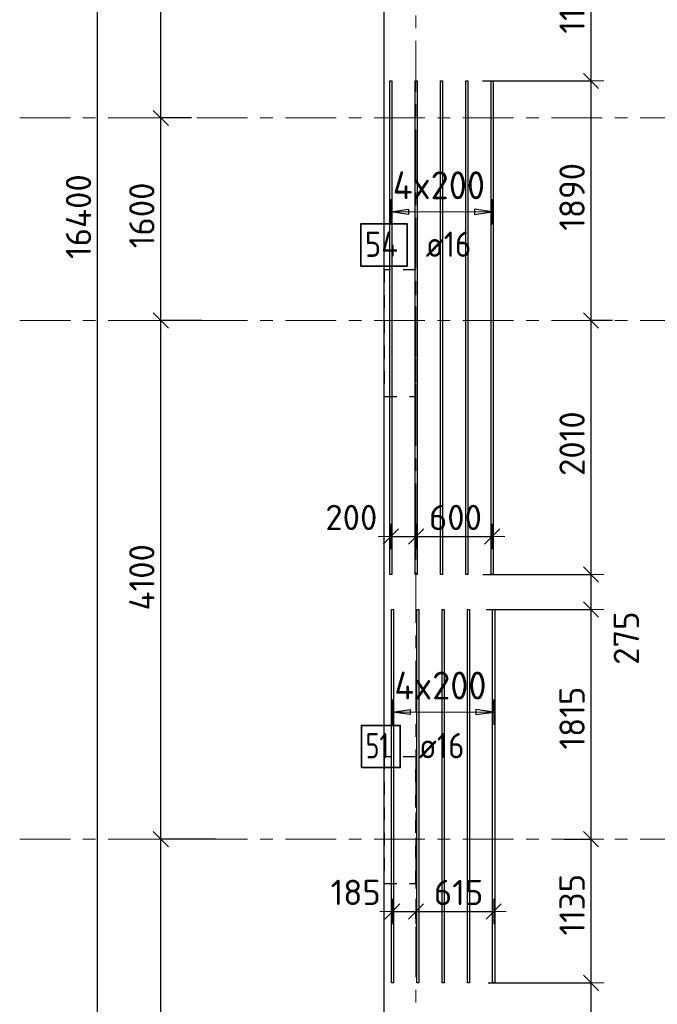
# Model space of a CAD drawing. Header units: metres. Extents: x -38 to 107, y -15 to 21.
# Tile 4 of 133: x -2.63 to 2.41, y 2 to 9.78. Entities that reach past the tile are written whole.
import ezdxf

# ---------------------------------------------------------------- set-up
doc = ezdxf.new("R2010")
doc.units = ezdxf.units.M
doc.header["$PDMODE"] = 65
for name, pattern in [('______11', [0.5, 0.4, -0.05, 0, -0.05]), ('______2', [0.0405, 0.03, -0.0105]), ('______5', [1.1, 0.8, -0.1, 0.1, -0.1])]:
    doc.linetypes.add(name, pattern=pattern)
for name, color, linetype, lineweight in [('XR$2$Осевая линия (1)', 7, '______5', 13), ('XR$2$Размерная линия (1)', 7, 'Continuous', 13), ('XR$4$Перекрытие (1)', 7, 'Continuous', 35), ('XR$4$Размерная линия (1)', 7, 'Continuous', 13)]:
    doc.layers.add(name, color=color, linetype=linetype, lineweight=lineweight)
doc.layers.add('XR$4$Арм.стержн.Доп. Арм верхн.зоны Х', color=7, linetype='Continuous', lineweight=35, true_color=0x8c8cff)
doc.layers.add('XR$6$Стена_ бетон несущ.', color=7, linetype='Continuous', lineweight=70, true_color=0xb4b496)
doc.styles.add('ISOCPEUR', font='txt')
doc.dimstyles.new('DIMSTYLE_2', dxfattribs={"dimtxt": 0.2, "dimasz": 0.2, "dimexe": 0, "dimexo": 0, "dimgap": 0.1, "dimtad": 2, "dimdec": 0, "dimlfac": 1000, "dimrnd": 5, "dimzin": 12, "dimdsep": 46, "dimtxsty": 'ISOCPEUR', "dimblk1": 'ALL_ML_STRICH', "dimblk2": 'ALL_ML_STRICH', "dimsah": 1, "dimcen": 0, "dimclrd": 7, "dimclre": 256, "dimclrt": 7, "dimadec": 0, "dimazin": 0, "dimtfac": 1, "dimtdec": 0, "dimtix": 1, "dimtmove": 2, "dimatfit": 3, "dimfxl": 0, "dimtzin": 0, "dimlwd": 0, "dimlwe": -3, "dimarcsym": 0})
doc.dimstyles.new('DIMSTYLE_3', dxfattribs={"dimtxt": 0.2, "dimasz": 0.2, "dimexe": 0, "dimexo": 0, "dimgap": 0.1, "dimtad": 2, "dimdec": 0, "dimlfac": 1000, "dimrnd": 5, "dimzin": 12, "dimdsep": 46, "dimtxsty": 'ISOCPEUR', "dimblk1": 'ALL_ML_STRICH', "dimblk2": 'ALL_ML_STRICH', "dimsah": 1, "dimcen": 0, "dimclrd": 7, "dimclre": 256, "dimclrt": 7, "dimadec": 0, "dimazin": 0, "dimtfac": 1, "dimtdec": 0, "dimtix": 1, "dimtmove": 2, "dimatfit": 3, "dimfxl": 0, "dimtzin": 0, "dimlwd": 0, "dimlwe": -3, "dimarcsym": 0})
doc.dimstyles.new('DIMSTYLE_33', dxfattribs={"dimtxt": 0.2, "dimasz": 0.2, "dimexe": 0, "dimexo": 0, "dimgap": 0.1, "dimtad": 2, "dimdec": 0, "dimlfac": 1000, "dimrnd": 5, "dimzin": 12, "dimdsep": 46, "dimtxsty": 'ISOCPEUR', "dimblk1": 'ALL_ML_STRICH', "dimblk2": 'ALL_ML_STRICH', "dimsah": 1, "dimcen": 0, "dimclrd": 7, "dimclre": 256, "dimclrt": 7, "dimadec": 0, "dimazin": 0, "dimtfac": 1, "dimtdec": 0, "dimtix": 1, "dimtmove": 2, "dimatfit": 3, "dimfxl": 0, "dimtvp": 1.2, "dimtzin": 0, "dimlwd": 0, "dimlwe": -3, "dimarcsym": 0})
doc.dimstyles.new('DIMSTYLE_34', dxfattribs={"dimtxt": 0.2, "dimasz": 0.2, "dimexe": 0, "dimexo": 0, "dimgap": 0.1, "dimtad": 0, "dimdec": 0, "dimlfac": 1000, "dimrnd": 5, "dimzin": 12, "dimdsep": 46, "dimtxsty": 'ISOCPEUR', "dimblk1": 'ALL_ML_STRICH', "dimblk2": 'ALL_ML_STRICH', "dimsah": 1, "dimcen": 0, "dimclrd": 7, "dimclre": 256, "dimclrt": 7, "dimadec": 0, "dimazin": 0, "dimtfac": 1, "dimtdec": 0, "dimtix": 1, "dimtmove": 2, "dimatfit": 3, "dimfxl": 0, "dimtvp": 1.2, "dimtzin": 0, "dimlwd": 0, "dimlwe": -3, "dimarcsym": 0})

# ---------------------------------------------------------------- blocks, each defined once
blk = doc.blocks.new('ALL_ML_STRICH')
at = {"color": 0, "linetype": 'ByBlock', "lineweight": -2}
for p, q in [((0, -0.5), (0, 0.5)), ((-1, 0), (0.5, 0)), ((-0.3, -0.3), (0.3, 0.3))]:
    blk.add_line(p, q, dxfattribs=at)
blk = doc.blocks.new('*D5')
at = {"layer": 'DEFPOINTS', "color": 7, "linetype": 'Continuous', "lineweight": 13, "transparency": 33554687}
for p in [(-1.6986, 16.4), (-2.2938, 0), (-2.0153, 0)]:
    blk.add_point(p, dxfattribs=at)
at = {"layer": 'XR$2$Размерная линия (1)', "color": 9, "linetype": 'Continuous', "lineweight": -2, "true_color": 0xc7c7c7, "transparency": 33554687}
for p, q in [((-1.7186, 16.4), (-2.0153, 16.4)), ((-2.2738, 0), (-2.0153, 0))]:
    blk.add_line(p, q, dxfattribs=at)
at = {"layer": 'XR$2$Размерная линия (1)', "color": 7, "linetype": 'Continuous', "lineweight": -2, "transparency": 33554687}
blk.add_line((-2.0153, 0), (-2.0153, 16.4), dxfattribs=at)
at = {"layer": 'XR$2$Размерная линия (1)', "color": 7, "linetype": 'Continuous', "lineweight": 13, "transparency": 33554687, "xscale": 0.2, "yscale": 0.2, "zscale": 0.2}
for p, rotation in [((-2.0153, 16.4), 90), ((-2.0153, 0), 270)]:
    blk.add_blockref('ALL_ML_STRICH', p, dxfattribs=dict(at, rotation=rotation))
at = {"layer": 'XR$2$Размерная линия (1)', "color": 7, "linetype": 'Continuous', "lineweight": 13, "transparency": 33554687, "insert": (-2.1653, 8.22), "char_height": 0.2, "width": 1, "attachment_point": 5, "rotation": 90, "style": 'ISOCPEUR'}
blk.add_mtext('\\A1;{16400}', dxfattribs=at)
blk = doc.blocks.new('*D6')
at = {"layer": 'DEFPOINTS', "color": 7, "linetype": 'Continuous', "lineweight": 13, "transparency": 33554687}
for p in [(-1.0635, 3.3), (-1.5153, 0), (-1.2803, 0)]:
    blk.add_point(p, dxfattribs=at)
at = {"layer": 'XR$2$Размерная линия (1)', "color": 9, "linetype": 'Continuous', "lineweight": -2, "true_color": 0xc7c7c7, "transparency": 33554687}
for p, q in [((-1.0835, 3.3), (-1.5153, 3.3)), ((-1.3003, 0), (-1.5153, 0))]:
    blk.add_line(p, q, dxfattribs=at)
at = {"layer": 'XR$2$Размерная линия (1)', "color": 7, "linetype": 'Continuous', "lineweight": -2, "transparency": 33554687}
blk.add_line((-1.5153, 0), (-1.5153, 3.3), dxfattribs=at)
at = {"layer": 'XR$2$Размерная линия (1)', "color": 7, "linetype": 'Continuous', "lineweight": 13, "transparency": 33554687, "xscale": 0.2, "yscale": 0.2, "zscale": 0.2}
for p, rotation in [((-1.5153, 3.3), 90), ((-1.5153, 0), 270)]:
    blk.add_blockref('ALL_ML_STRICH', p, dxfattribs=dict(at, rotation=rotation))
at = {"layer": 'XR$2$Размерная линия (1)', "color": 7, "linetype": 'Continuous', "lineweight": 13, "transparency": 33554687, "insert": (-1.6653, 1.66), "char_height": 0.2, "width": 0.8, "attachment_point": 5, "rotation": 90, "style": 'ISOCPEUR'}
blk.add_mtext('\\A1;{3300}', dxfattribs=at)
blk = doc.blocks.new('*D7')
at = {"layer": 'DEFPOINTS', "color": 7, "linetype": 'Continuous', "lineweight": 13, "transparency": 33554687}
for p in [(-1.1719, 7.4), (-1.5153, 3.3), (-1.0635, 3.3)]:
    blk.add_point(p, dxfattribs=at)
at = {"layer": 'XR$2$Размерная линия (1)', "color": 9, "linetype": 'Continuous', "lineweight": -2, "true_color": 0xc7c7c7, "transparency": 33554687}
for p, q in [((-1.1919, 7.4), (-1.5153, 7.4)), ((-1.0835, 3.3), (-1.5153, 3.3))]:
    blk.add_line(p, q, dxfattribs=at)
at = {"layer": 'XR$2$Размерная линия (1)', "color": 7, "linetype": 'Continuous', "lineweight": -2, "transparency": 33554687}
blk.add_line((-1.5153, 3.3), (-1.5153, 7.4), dxfattribs=at)
at = {"layer": 'XR$2$Размерная линия (1)', "color": 7, "linetype": 'Continuous', "lineweight": 13, "transparency": 33554687, "xscale": 0.2, "yscale": 0.2, "zscale": 0.2}
for p, rotation in [((-1.5153, 7.4), 90), ((-1.5153, 3.3), 270)]:
    blk.add_blockref('ALL_ML_STRICH', p, dxfattribs=dict(at, rotation=rotation))
at = {"layer": 'XR$2$Размерная линия (1)', "color": 7, "linetype": 'Continuous', "lineweight": 13, "transparency": 33554687, "insert": (-1.6653, 5.37), "char_height": 0.2, "width": 0.8, "attachment_point": 5, "rotation": 90, "style": 'ISOCPEUR'}
blk.add_mtext('\\A1;{4100}', dxfattribs=at)
blk = doc.blocks.new('*D8')
at = {"layer": 'DEFPOINTS', "color": 7, "linetype": 'Continuous', "lineweight": 13, "transparency": 33554687}
for p in [(-1.2532, 9), (-1.5153, 7.4), (-1.1719, 7.4)]:
    blk.add_point(p, dxfattribs=at)
at = {"layer": 'XR$2$Размерная линия (1)', "color": 9, "linetype": 'Continuous', "lineweight": -2, "true_color": 0xc7c7c7, "transparency": 33554687}
for p, q in [((-1.2732, 9), (-1.5153, 9)), ((-1.1919, 7.4), (-1.5153, 7.4))]:
    blk.add_line(p, q, dxfattribs=at)
at = {"layer": 'XR$2$Размерная линия (1)', "color": 7, "linetype": 'Continuous', "lineweight": -2, "transparency": 33554687}
blk.add_line((-1.5153, 7.4), (-1.5153, 9), dxfattribs=at)
at = {"layer": 'XR$2$Размерная линия (1)', "color": 7, "linetype": 'Continuous', "lineweight": 13, "transparency": 33554687, "xscale": 0.2, "yscale": 0.2, "zscale": 0.2}
for p, rotation in [((-1.5153, 9), 90), ((-1.5153, 7.4), 270)]:
    blk.add_blockref('ALL_ML_STRICH', p, dxfattribs=dict(at, rotation=rotation))
at = {"layer": 'XR$2$Размерная линия (1)', "color": 7, "linetype": 'Continuous', "lineweight": 13, "transparency": 33554687, "insert": (-1.6653, 8.23), "char_height": 0.2, "width": 0.8, "attachment_point": 5, "rotation": 90, "style": 'ISOCPEUR'}
blk.add_mtext('\\A1;{1600}', dxfattribs=at)
blk = doc.blocks.new('*D9')
at = {"layer": 'DEFPOINTS', "color": 7, "linetype": 'Continuous', "lineweight": 13, "transparency": 33554687}
for p in [(-1.3472, 12.8), (-1.5153, 9), (-1.2532, 9)]:
    blk.add_point(p, dxfattribs=at)
at = {"layer": 'XR$2$Размерная линия (1)', "color": 9, "linetype": 'Continuous', "lineweight": -2, "true_color": 0xc7c7c7, "transparency": 33554687}
for p, q in [((-1.3672, 12.8), (-1.5153, 12.8)), ((-1.2732, 9), (-1.5153, 9))]:
    blk.add_line(p, q, dxfattribs=at)
at = {"layer": 'XR$2$Размерная линия (1)', "color": 7, "linetype": 'Continuous', "lineweight": -2, "transparency": 33554687}
blk.add_line((-1.5153, 9), (-1.5153, 12.8), dxfattribs=at)
at = {"layer": 'XR$2$Размерная линия (1)', "color": 7, "linetype": 'Continuous', "lineweight": 13, "transparency": 33554687, "xscale": 0.2, "yscale": 0.2, "zscale": 0.2}
for p, rotation in [((-1.5153, 12.8), 90), ((-1.5153, 9), 270)]:
    blk.add_blockref('ALL_ML_STRICH', p, dxfattribs=dict(at, rotation=rotation))
at = {"layer": 'XR$2$Размерная линия (1)', "color": 7, "linetype": 'Continuous', "lineweight": 13, "transparency": 33554687, "insert": (-1.6653, 10.91), "char_height": 0.2, "width": 0.8, "attachment_point": 5, "rotation": 90, "style": 'ISOCPEUR'}
blk.add_mtext('\\A1;{3800}', dxfattribs=at)
blk = doc.blocks.new('*D255')
at = {"layer": 'DEFPOINTS', "color": 7, "linetype": 'Continuous', "lineweight": 13, "transparency": 33554687}
for p in [(1.0497, 2.1649), (0.7962, 1.8261), (1.8833, 1.8261)]:
    blk.add_point(p, dxfattribs=at)
at = {"layer": 'XR$4$Размерная линия (1)', "color": 9, "linetype": 'Continuous', "lineweight": -2, "true_color": 0xc7c7c7, "transparency": 33554687}
for p, q in [((1.0697, 2.1649), (1.8833, 2.1649)), ((0.8162, 1.8261), (1.8833, 1.8261))]:
    blk.add_line(p, q, dxfattribs=at)
at = {"layer": 'XR$4$Размерная линия (1)', "color": 7, "linetype": 'Continuous', "lineweight": -2, "transparency": 33554687}
blk.add_line((1.8833, 1.8261), (1.8833, 2.1649), dxfattribs=at)
at = {"layer": 'XR$4$Размерная линия (1)', "color": 7, "linetype": 'Continuous', "lineweight": 13, "transparency": 33554687, "xscale": 0.2, "yscale": 0.2, "zscale": 0.2}
for p, rotation in [((1.8833, 2.1649), 90), ((1.8833, 1.8261), 270)]:
    blk.add_blockref('ALL_ML_STRICH', p, dxfattribs=dict(at, rotation=rotation))
at = {"layer": 'XR$4$Размерная линия (1)', "color": 7, "linetype": 'Continuous', "lineweight": 13, "transparency": 33554687, "insert": (2.1693, 1.603), "char_height": 0.2, "width": 0.6, "attachment_point": 5, "rotation": 90, "style": 'ISOCPEUR'}
blk.add_mtext('\\A1;{340}', dxfattribs=at)
blk = doc.blocks.new('*D256')
at = {"layer": 'DEFPOINTS', "color": 7, "linetype": 'Continuous', "lineweight": 13, "transparency": 33554687}
for p in [(1.6516, 3.3), (1.0497, 2.1649), (1.8833, 2.1649)]:
    blk.add_point(p, dxfattribs=at)
at = {"layer": 'XR$4$Размерная линия (1)', "color": 9, "linetype": 'Continuous', "lineweight": -2, "true_color": 0xc7c7c7, "transparency": 33554687}
for p, q in [((1.6716, 3.3), (1.8833, 3.3)), ((1.0697, 2.1649), (1.8833, 2.1649))]:
    blk.add_line(p, q, dxfattribs=at)
at = {"layer": 'XR$4$Размерная линия (1)', "color": 7, "linetype": 'Continuous', "lineweight": -2, "transparency": 33554687}
blk.add_line((1.8833, 2.1649), (1.8833, 3.3), dxfattribs=at)
at = {"layer": 'XR$4$Размерная линия (1)', "color": 7, "linetype": 'Continuous', "lineweight": 13, "transparency": 33554687, "xscale": 0.2, "yscale": 0.2, "zscale": 0.2}
for p, rotation in [((1.8833, 3.3), 90), ((1.8833, 2.1649), 270)]:
    blk.add_blockref('ALL_ML_STRICH', p, dxfattribs=dict(at, rotation=rotation))
at = {"layer": 'XR$4$Размерная линия (1)', "color": 7, "linetype": 'Continuous', "lineweight": 13, "transparency": 33554687, "insert": (1.7333, 2.7824), "char_height": 0.2, "width": 0.8, "attachment_point": 5, "rotation": 90, "style": 'ISOCPEUR'}
blk.add_mtext('\\A1;{1135}', dxfattribs=at)
blk = doc.blocks.new('*D257')
at = {"layer": 'DEFPOINTS', "color": 7, "linetype": 'Continuous', "lineweight": 13, "transparency": 33554687}
for p in [(1.0338, 5.1149), (1.6516, 3.3), (1.8833, 3.3)]:
    blk.add_point(p, dxfattribs=at)
at = {"layer": 'XR$4$Размерная линия (1)', "color": 9, "linetype": 'Continuous', "lineweight": -2, "true_color": 0xc7c7c7, "transparency": 33554687}
for p, q in [((1.0538, 5.1149), (1.8833, 5.1149)), ((1.6716, 3.3), (1.8833, 3.3))]:
    blk.add_line(p, q, dxfattribs=at)
at = {"layer": 'XR$4$Размерная линия (1)', "color": 7, "linetype": 'Continuous', "lineweight": -2, "transparency": 33554687}
blk.add_line((1.8833, 3.3), (1.8833, 5.1149), dxfattribs=at)
at = {"layer": 'XR$4$Размерная линия (1)', "color": 7, "linetype": 'Continuous', "lineweight": 13, "transparency": 33554687, "xscale": 0.2, "yscale": 0.2, "zscale": 0.2}
for p, rotation in [((1.8833, 5.1149), 90), ((1.8833, 3.3), 270)]:
    blk.add_blockref('ALL_ML_STRICH', p, dxfattribs=dict(at, rotation=rotation))
at = {"layer": 'XR$4$Размерная линия (1)', "color": 7, "linetype": 'Continuous', "lineweight": 13, "transparency": 33554687, "insert": (1.7333, 4.2574), "char_height": 0.2, "width": 0.8, "attachment_point": 5, "rotation": 90, "style": 'ISOCPEUR'}
blk.add_mtext('\\A1;{1815}', dxfattribs=at)
blk = doc.blocks.new('*D258')
at = {"layer": 'DEFPOINTS', "color": 7, "linetype": 'Continuous', "lineweight": 13, "transparency": 33554687}
for p in [(1.0084, 5.3924), (1.0338, 5.1149), (1.8833, 5.1149)]:
    blk.add_point(p, dxfattribs=at)
at = {"layer": 'XR$4$Размерная линия (1)', "color": 9, "linetype": 'Continuous', "lineweight": -2, "true_color": 0xc7c7c7, "transparency": 33554687}
for p, q in [((1.0284, 5.3924), (1.8833, 5.3924)), ((1.0538, 5.1149), (1.8833, 5.1149))]:
    blk.add_line(p, q, dxfattribs=at)
at = {"layer": 'XR$4$Размерная линия (1)', "color": 7, "linetype": 'Continuous', "lineweight": -2, "transparency": 33554687}
blk.add_line((1.8833, 5.1149), (1.8833, 5.3924), dxfattribs=at)
at = {"layer": 'XR$4$Размерная линия (1)', "color": 7, "linetype": 'Continuous', "lineweight": 13, "transparency": 33554687, "xscale": 0.2, "yscale": 0.2, "zscale": 0.2}
for p, rotation in [((1.8833, 5.3924), 90), ((1.8833, 5.1149), 270)]:
    blk.add_blockref('ALL_ML_STRICH', p, dxfattribs=dict(at, rotation=rotation))
at = {"layer": 'XR$4$Размерная линия (1)', "color": 7, "linetype": 'Continuous', "lineweight": 13, "transparency": 33554687, "insert": (2.1617, 4.8891), "char_height": 0.2, "width": 0.6, "attachment_point": 5, "rotation": 90, "style": 'ISOCPEUR'}
blk.add_mtext('\\A1;{275}', dxfattribs=at)
blk = doc.blocks.new('*D259')
at = {"layer": 'DEFPOINTS', "color": 7, "linetype": 'Continuous', "lineweight": 13, "transparency": 33554687}
for p in [(2.0728, 7.4), (1.0084, 5.3924), (1.8833, 5.3924)]:
    blk.add_point(p, dxfattribs=at)
at = {"layer": 'XR$4$Размерная линия (1)', "color": 9, "linetype": 'Continuous', "lineweight": -2, "true_color": 0xc7c7c7, "transparency": 33554687}
for p, q in [((2.0528, 7.4), (1.8833, 7.4)), ((1.0284, 5.3924), (1.8833, 5.3924))]:
    blk.add_line(p, q, dxfattribs=at)
at = {"layer": 'XR$4$Размерная линия (1)', "color": 7, "linetype": 'Continuous', "lineweight": -2, "transparency": 33554687}
blk.add_line((1.8833, 5.3924), (1.8833, 7.4), dxfattribs=at)
at = {"layer": 'XR$4$Размерная линия (1)', "color": 7, "linetype": 'Continuous', "lineweight": 13, "transparency": 33554687, "xscale": 0.2, "yscale": 0.2, "zscale": 0.2}
for p, rotation in [((1.8833, 7.4), 90), ((1.8833, 5.3924), 270)]:
    blk.add_blockref('ALL_ML_STRICH', p, dxfattribs=dict(at, rotation=rotation))
at = {"layer": 'XR$4$Размерная линия (1)', "color": 7, "linetype": 'Continuous', "lineweight": 13, "transparency": 33554687, "insert": (1.7333, 6.4262), "char_height": 0.2, "width": 0.8, "attachment_point": 5, "rotation": 90, "style": 'ISOCPEUR'}
blk.add_mtext('\\A1;{2010}', dxfattribs=at)
blk = doc.blocks.new('*D260')
at = {"layer": 'DEFPOINTS', "color": 7, "linetype": 'Continuous', "lineweight": 13, "transparency": 33554687}
for p in [(1.0059, 9.2924), (1.8833, 7.4), (2.0728, 7.4)]:
    blk.add_point(p, dxfattribs=at)
at = {"layer": 'XR$4$Размерная линия (1)', "color": 9, "linetype": 'Continuous', "lineweight": -2, "true_color": 0xc7c7c7, "transparency": 33554687}
for p, q in [((1.0259, 9.2924), (1.8833, 9.2924)), ((2.0528, 7.4), (1.8833, 7.4))]:
    blk.add_line(p, q, dxfattribs=at)
at = {"layer": 'XR$4$Размерная линия (1)', "color": 7, "linetype": 'Continuous', "lineweight": -2, "transparency": 33554687}
blk.add_line((1.8833, 7.4), (1.8833, 9.2924), dxfattribs=at)
at = {"layer": 'XR$4$Размерная линия (1)', "color": 7, "linetype": 'Continuous', "lineweight": 13, "transparency": 33554687, "xscale": 0.2, "yscale": 0.2, "zscale": 0.2}
for p, rotation in [((1.8833, 9.2924), 90), ((1.8833, 7.4), 270)]:
    blk.add_blockref('ALL_ML_STRICH', p, dxfattribs=dict(at, rotation=rotation))
at = {"layer": 'XR$4$Размерная линия (1)', "color": 7, "linetype": 'Continuous', "lineweight": 13, "transparency": 33554687, "insert": (1.7333, 8.3762), "char_height": 0.2, "width": 0.8, "attachment_point": 5, "rotation": 90, "style": 'ISOCPEUR'}
blk.add_mtext('\\A1;{1890}', dxfattribs=at)
blk = doc.blocks.new('*D261')
at = {"layer": 'DEFPOINTS', "color": 7, "linetype": 'Continuous', "lineweight": 13, "transparency": 33554687}
for p in [(1.0282, 10.4132), (1.0059, 9.2924), (1.8833, 9.2924)]:
    blk.add_point(p, dxfattribs=at)
at = {"layer": 'XR$4$Размерная линия (1)', "color": 9, "linetype": 'Continuous', "lineweight": -2, "true_color": 0xc7c7c7, "transparency": 33554687}
for p, q in [((1.0482, 10.4132), (1.8833, 10.4132)), ((1.0259, 9.2924), (1.8833, 9.2924))]:
    blk.add_line(p, q, dxfattribs=at)
at = {"layer": 'XR$4$Размерная линия (1)', "color": 7, "linetype": 'Continuous', "lineweight": -2, "transparency": 33554687}
blk.add_line((1.8833, 9.2924), (1.8833, 10.4132), dxfattribs=at)
at = {"layer": 'XR$4$Размерная линия (1)', "color": 7, "linetype": 'Continuous', "lineweight": 13, "transparency": 33554687, "xscale": 0.2, "yscale": 0.2, "zscale": 0.2}
for p, rotation in [((1.8833, 10.4132), 90), ((1.8833, 9.2924), 270)]:
    blk.add_blockref('ALL_ML_STRICH', p, dxfattribs=dict(at, rotation=rotation))
at = {"layer": 'XR$4$Размерная линия (1)', "color": 7, "linetype": 'Continuous', "lineweight": 13, "transparency": 33554687, "insert": (1.7333, 9.9028), "char_height": 0.2, "width": 0.8, "attachment_point": 5, "rotation": 90, "style": 'ISOCPEUR'}
blk.add_mtext('\\A1;{1120}', dxfattribs=at)
blk = doc.blocks.new('*D301')
at = {"layer": 'DEFPOINTS', "color": 7, "linetype": 'Continuous', "lineweight": 13, "transparency": 33554687}
for p in [(0.314, 2.729), (0.314, 2.6792), (0.5, 2.65)]:
    blk.add_point(p, dxfattribs=at)
at = {"layer": 'XR$4$Размерная линия (1)', "color": 9, "linetype": 'Continuous', "lineweight": -2, "true_color": 0xc7c7c7, "transparency": 33554687}
for p, q in [((0.314, 2.6992), (0.314, 2.729)), ((0.5, 2.67), (0.5, 2.729))]:
    blk.add_line(p, q, dxfattribs=at)
at = {"layer": 'XR$4$Размерная линия (1)', "color": 7, "linetype": 'Continuous', "lineweight": -2, "transparency": 33554687}
blk.add_line((0.314, 2.729), (0.5, 2.729), dxfattribs=at)
at = {"layer": 'XR$4$Размерная линия (1)', "color": 7, "linetype": 'Continuous', "lineweight": 13, "transparency": 33554687, "xscale": 0.2, "yscale": 0.2, "zscale": 0.2, "rotation": 180}
blk.add_blockref('ALL_ML_STRICH', (0.314, 2.729), dxfattribs=at)
at = {"layer": 'XR$4$Размерная линия (1)', "color": 7, "linetype": 'Continuous', "lineweight": 13, "transparency": 33554687, "xscale": 0.2, "yscale": 0.2, "zscale": 0.2}
blk.add_blockref('ALL_ML_STRICH', (0.5, 2.729), dxfattribs=at)
at = {"layer": 'XR$4$Размерная линия (1)', "color": 7, "linetype": 'Continuous', "lineweight": 13, "transparency": 33554687, "insert": (0.0243, 2.88), "char_height": 0.2, "width": 0.6, "attachment_point": 5, "style": 'ISOCPEUR'}
blk.add_mtext('\\A1;{185}', dxfattribs=at)
blk = doc.blocks.new('*D302')
at = {"layer": 'DEFPOINTS', "color": 7, "linetype": 'Continuous', "lineweight": 13, "transparency": 33554687}
for p in [(0.5, 2.729), (0.5, 2.65), (1.114, 2.6979)]:
    blk.add_point(p, dxfattribs=at)
at = {"layer": 'XR$4$Размерная линия (1)', "color": 9, "linetype": 'Continuous', "lineweight": -2, "true_color": 0xc7c7c7, "transparency": 33554687}
for p, q in [((0.5, 2.67), (0.5, 2.729)), ((1.114, 2.7179), (1.114, 2.729))]:
    blk.add_line(p, q, dxfattribs=at)
at = {"layer": 'XR$4$Размерная линия (1)', "color": 7, "linetype": 'Continuous', "lineweight": -2, "transparency": 33554687}
blk.add_line((0.5, 2.729), (1.114, 2.729), dxfattribs=at)
at = {"layer": 'XR$4$Размерная линия (1)', "color": 7, "linetype": 'Continuous', "lineweight": 13, "transparency": 33554687, "xscale": 0.2, "yscale": 0.2, "zscale": 0.2, "rotation": 180}
blk.add_blockref('ALL_ML_STRICH', (0.5, 2.729), dxfattribs=at)
at = {"layer": 'XR$4$Размерная линия (1)', "color": 7, "linetype": 'Continuous', "lineweight": 13, "transparency": 33554687, "xscale": 0.2, "yscale": 0.2, "zscale": 0.2}
blk.add_blockref('ALL_ML_STRICH', (1.114, 2.729), dxfattribs=at)
at = {"layer": 'XR$4$Размерная линия (1)', "color": 7, "linetype": 'Continuous', "lineweight": 13, "transparency": 33554687, "insert": (0.837, 2.879), "char_height": 0.2, "width": 0.6, "attachment_point": 5, "style": 'ISOCPEUR'}
blk.add_mtext('\\A1;{615}', dxfattribs=at)
blk = doc.blocks.new('*D303')
at = {"layer": 'DEFPOINTS', "color": 7, "linetype": 'Continuous', "lineweight": 13, "transparency": 33554687}
for p in [(0.3022, 5.7595), (0.5022, 5.7636), (0.3022, 5.693)]:
    blk.add_point(p, dxfattribs=at)
at = {"layer": 'XR$4$Размерная линия (1)', "color": 9, "linetype": 'Continuous', "lineweight": -2, "true_color": 0xc7c7c7, "transparency": 33554687}
for p, q in [((0.3022, 5.7395), (0.3022, 5.693)), ((0.5022, 5.7436), (0.5022, 5.693))]:
    blk.add_line(p, q, dxfattribs=at)
at = {"layer": 'XR$4$Размерная линия (1)', "color": 7, "linetype": 'Continuous', "lineweight": -2, "transparency": 33554687}
blk.add_line((0.3022, 5.693), (0.5022, 5.693), dxfattribs=at)
at = {"layer": 'XR$4$Размерная линия (1)', "color": 7, "linetype": 'Continuous', "lineweight": 13, "transparency": 33554687, "xscale": 0.2, "yscale": 0.2, "zscale": 0.2, "rotation": 180}
blk.add_blockref('ALL_ML_STRICH', (0.3022, 5.693), dxfattribs=at)
at = {"layer": 'XR$4$Размерная линия (1)', "color": 7, "linetype": 'Continuous', "lineweight": 13, "transparency": 33554687, "xscale": 0.2, "yscale": 0.2, "zscale": 0.2}
blk.add_blockref('ALL_ML_STRICH', (0.5022, 5.693), dxfattribs=at)
at = {"layer": 'XR$4$Размерная линия (1)', "color": 7, "linetype": 'Continuous', "lineweight": 13, "transparency": 33554687, "insert": (-0.0102, 5.8429), "char_height": 0.2, "width": 0.6, "attachment_point": 5, "style": 'ISOCPEUR'}
blk.add_mtext('\\A1;{200}', dxfattribs=at)
blk = doc.blocks.new('*D304')
at = {"layer": 'DEFPOINTS', "color": 7, "linetype": 'Continuous', "lineweight": 13, "transparency": 33554687}
for p in [(0.5022, 5.7636), (0.5022, 5.693), (1.1022, 5.7553)]:
    blk.add_point(p, dxfattribs=at)
at = {"layer": 'XR$4$Размерная линия (1)', "color": 9, "linetype": 'Continuous', "lineweight": -2, "true_color": 0xc7c7c7, "transparency": 33554687}
for p, q in [((0.5022, 5.7436), (0.5022, 5.693)), ((1.1022, 5.7353), (1.1022, 5.693))]:
    blk.add_line(p, q, dxfattribs=at)
at = {"layer": 'XR$4$Размерная линия (1)', "color": 7, "linetype": 'Continuous', "lineweight": -2, "transparency": 33554687}
blk.add_line((0.5022, 5.693), (1.1022, 5.693), dxfattribs=at)
at = {"layer": 'XR$4$Размерная линия (1)', "color": 7, "linetype": 'Continuous', "lineweight": 13, "transparency": 33554687, "xscale": 0.2, "yscale": 0.2, "zscale": 0.2, "rotation": 180}
blk.add_blockref('ALL_ML_STRICH', (0.5022, 5.693), dxfattribs=at)
at = {"layer": 'XR$4$Размерная линия (1)', "color": 7, "linetype": 'Continuous', "lineweight": 13, "transparency": 33554687, "xscale": 0.2, "yscale": 0.2, "zscale": 0.2}
blk.add_blockref('ALL_ML_STRICH', (1.1022, 5.693), dxfattribs=at)
at = {"layer": 'XR$4$Размерная линия (1)', "color": 7, "linetype": 'Continuous', "lineweight": 13, "transparency": 33554687, "insert": (0.8122, 5.843), "char_height": 0.2, "width": 0.6, "attachment_point": 5, "style": 'ISOCPEUR'}
blk.add_mtext('\\A1;{600}', dxfattribs=at)

msp = doc.modelspace()

# ---------------------------------------------------------------- linework, layer by layer
at = {"layer": 'XR$2$Осевая линия (1)', "color": 253, "linetype": '______11', "lineweight": 13, "true_color": 0xa0a0a0, "transparency": 33554687}
for p, q in [((0.5, -3.39), (0.5, 19.78)), ((-2.63, 9), (62.6, 9)), ((-2.63, 7.4), (62.6, 7.4)), ((-2.63, 3.3), (62.6, 3.3))]:
    msp.add_line(p, q, dxfattribs=at)
at = {"layer": 'XR$4$Арм.стержн.Доп. Арм верхн.зоны Х', "color": 253, "linetype": 'Continuous', "lineweight": -3, "true_color": 0xa0a0a0, "transparency": 33554687}
for p, q in [((0.3022, 8.2579), (0.3022, 8.3579)), ((1.1022, 8.2579), (1.1022, 8.3579)), ((0.3022, 8.2579), (0.3022, 8.1579)), ((1.1022, 8.2579), (1.1022, 8.1579)), ((0.314, 4.3045), (0.314, 4.4045)), ((1.114, 4.3045), (1.114, 4.4045)), ((0.314, 4.3045), (0.314, 4.2045)), ((1.114, 4.3045), (1.114, 4.2045))]:
    msp.add_line(p, q, dxfattribs=at)
at = {"layer": 'XR$4$Арм.стержн.Доп. Арм верхн.зоны Х', "color": 7, "linetype": 'Continuous', "lineweight": 25, "transparency": 33554687}
for p, q in [((0.3022, 8.2579), (0.4422, 8.2779)), ((0.4422, 8.2379), (0.3022, 8.2579)), ((0.4422, 8.2779), (0.4422, 8.2379)), ((1.1022, 8.2579), (0.9622, 8.2779)), ((0.9622, 8.2779), (0.9622, 8.2379)), ((0.9622, 8.2379), (1.1022, 8.2579)), ((0.314, 4.3045), (0.454, 4.3245)), ((0.454, 4.2845), (0.314, 4.3045)), ((0.454, 4.3245), (0.454, 4.2845)), ((1.114, 4.3045), (0.974, 4.3245)), ((0.974, 4.3245), (0.974, 4.2845)), ((0.974, 4.2845), (1.114, 4.3045))]:
    msp.add_line(p, q, dxfattribs=at)
at = {"layer": 'XR$4$Арм.стержн.Доп. Арм верхн.зоны Х', "color": 7, "linetype": 'Continuous', "lineweight": 13, "transparency": 33554687}
for p, q in [((0.3022, 8.2579), (0.3022, 8.2579)), ((0.3022, 8.2579), (1.1022, 8.2579)), ((1.1022, 8.2579), (1.1022, 8.2579)), ((0.314, 4.3045), (0.314, 4.3045)), ((0.314, 4.3045), (1.114, 4.3045)), ((1.114, 4.3045), (1.114, 4.3045))]:
    msp.add_line(p, q, dxfattribs=at)
at = {"layer": 'XR$4$Арм.стержн.Доп. Арм верхн.зоны Х', "color": 7, "linetype": 'Continuous', "lineweight": 25, "transparency": 33554687}
for points in [[(0.2942, 5.3924), (0.2942, 9.2924), (0.3102, 9.2924), (0.3102, 5.3924), (0.2942, 5.3924)], [(0.4942, 5.3924), (0.4942, 9.2924), (0.5102, 9.2924), (0.5102, 5.3924), (0.4942, 5.3924)], [(0.6942, 5.3924), (0.6942, 9.2924), (0.7102, 9.2924), (0.7102, 5.3924), (0.6942, 5.3924)], [(0.8942, 5.3924), (0.8942, 9.2924), (0.9102, 9.2924), (0.9102, 5.3924), (0.8942, 5.3924)], [(1.0942, 5.3924), (1.0942, 9.2924), (1.1102, 9.2924), (1.1102, 5.3924), (1.0942, 5.3924)], [(0.306, 2.1649), (0.306, 5.1149), (0.322, 5.1149), (0.322, 2.1649), (0.306, 2.1649)], [(0.506, 2.1649), (0.506, 5.1149), (0.522, 5.1149), (0.522, 2.1649), (0.506, 2.1649)], [(0.706, 2.1649), (0.706, 5.1149), (0.722, 5.1149), (0.722, 2.1649), (0.706, 2.1649)], [(0.906, 2.1649), (0.906, 5.1149), (0.922, 5.1149), (0.922, 2.1649), (0.906, 2.1649)], [(1.106, 2.1649), (1.106, 5.1149), (1.122, 5.1149), (1.122, 2.1649), (1.106, 2.1649)]]:
    msp.add_lwpolyline(points, dxfattribs=at)
at = {"layer": 'XR$4$Арм.стержн.Доп. Арм верхн.зоны Х', "color": 7, "linetype": 'Continuous', "lineweight": 35, "transparency": 33554687}
for points in [[(0.064, 7.8289), (0.4307, 7.8289), (0.4307, 8.1622), (0.064, 8.1622), (0.064, 7.8289)], [(0.0696, 3.8661), (0.3762, 3.8661), (0.3762, 4.1994), (0.0696, 4.1994), (0.0696, 3.8661)]]:
    msp.add_lwpolyline(points, dxfattribs=at)
at = {"layer": 'XR$4$Перекрытие (1)', "color": 7, "linetype": 'Continuous', "lineweight": 25, "transparency": 33554687}
msp.add_line((0.25, -0.2498), (0.25, 16.6502), dxfattribs=at)
at = {"layer": 'XR$6$Стена_ бетон несущ.', "color": 253, "linetype": '______2', "lineweight": -3, "true_color": 0xa0a0a0, "transparency": 33554687}
for p, q in [((0.5, 7.7999), (0.25, 7.7999)), ((0.25, 7.7999), (0.25, 7.7999)), ((0.25, 7.7999), (0.25, 6.7999)), ((0.5, 7.4), (0.5, 7.7999)), ((0.5, 7.2), (0.5, 7.4)), ((0.5, 6.7999), (0.5, 7.2)), ((0.25, 6.7999), (0.5, 6.7999)), ((0.5, 3.95), (0.25, 3.95)), ((0.25, 3.95), (0.25, 3.95)), ((0.25, 3.95), (0.25, 2.95)), ((0.5, 2.95), (0.5, 3.95)), ((0.25, 2.95), (0.5, 2.95))]:
    msp.add_line(p, q, dxfattribs=at)

# ---------------------------------------------------------------- texts
at = {"layer": 'XR$4$Арм.стержн.Доп. Арм верхн.зоны Х', "color": 7, "linetype": 'Continuous', "lineweight": 13, "transparency": 33554687, "char_height": 0.22, "width": 0.895564, "attachment_point": 7, "style": 'ISOCPEUR'}
for insert in [(0.3172, 8.3579), (0.329, 4.4045)]:
    msp.add_mtext('\\W0.95;4x200', dxfattribs=dict(at, insert=insert))
at = {"layer": 'XR$4$Арм.стержн.Доп. Арм верхн.зоны Х', "color": 7, "linetype": 'Continuous', "lineweight": 25, "transparency": 33554687, "char_height": 0.2, "attachment_point": 7, "style": 'ISOCPEUR'}
for s, insert, width in [('\\W0.88;54', (0.0974, 7.9022), 0.387995), ('\\W0.89; ø16 ', (0.464, 7.9022), 0.749105), ('\\W0.75;51', (0.1029, 3.9394), 0.314854), ('\\W0.89; ø16 ', (0.4096, 3.9394), 0.749105)]:
    msp.add_mtext(s, dxfattribs=dict(at, insert=insert, width=width))

# ---------------------------------------------------------------- dimensions: what is measured, and where the dimension line sits
at = {"layer": 'XR$2$Размерная линия (1)', "color": 7, "linetype": 'Continuous', "lineweight": 13, "transparency": 33554687}
for base, p1, p2, dimstyle, picture, middle in [((-2.0153, 16.4), (-2.2738, 0), (-1.7186, 16.4), 'DIMSTYLE_2', '*D5', (-2.1653, 8.22)), ((-1.5153, 12.8), (-1.2732, 9), (-1.3672, 12.8), 'DIMSTYLE_3', '*D9', (-1.6653, 10.91)), ((-1.5153, 9), (-1.1919, 7.4), (-1.2732, 9), 'DIMSTYLE_3', '*D8', (-1.6653, 8.23)), ((-1.5153, 7.4), (-1.0835, 3.3), (-1.1919, 7.4), 'DIMSTYLE_3', '*D7', (-1.6653, 5.37)), ((-1.5153, 3.3), (-1.3003, 0), (-1.0835, 3.3), 'DIMSTYLE_3', '*D6', (-1.6653, 1.66))]:
    dim = msp.add_linear_dim(base=base, p1=p1, p2=p2, angle=90, dimstyle=dimstyle, override={"dimpost": '<>', "dimclrd": 7, "dimclre": 9, "dimclrt": 7, "dimlwd": 0, "dimlwe": 65533}, dxfattribs=at)
    dim.commit()
    dim.dimension.update_dxf_attribs({"geometry": picture, "text_midpoint": middle, "dimtype": 160})
at = {"layer": 'XR$4$Размерная линия (1)', "color": 7, "linetype": 'Continuous', "lineweight": 13, "transparency": 33554687}
for base, p1, p2, dimstyle, picture, middle in [((1.8833, 10.4132), (1.0259, 9.2924), (1.0482, 10.4132), 'DIMSTYLE_3', '*D261', (1.7333, 9.9028)), ((1.8833, 9.2924), (2.0528, 7.4), (1.0259, 9.2924), 'DIMSTYLE_3', '*D260', (1.7333, 8.3762)), ((1.8833, 7.4), (1.0284, 5.3924), (2.0528, 7.4), 'DIMSTYLE_3', '*D259', (1.7333, 6.4262)), ((1.88331, 5.39236), (1.05383, 5.11489), (1.02842, 5.39236), 'DIMSTYLE_34', '*D258', (2.16166, 4.88907)), ((1.8833, 5.1149), (1.6716, 3.3), (1.0538, 5.1149), 'DIMSTYLE_3', '*D257', (1.7333, 4.2574)), ((1.8833, 3.3), (1.0697, 2.1649), (1.6716, 3.3), 'DIMSTYLE_3', '*D256', (1.7333, 2.7824)), ((1.8833, 2.1649), (0.8162, 1.8261), (1.0697, 2.1649), 'DIMSTYLE_34', '*D255', (2.1693, 1.603))]:
    dim = msp.add_linear_dim(base=base, p1=p1, p2=p2, angle=90, dimstyle=dimstyle, override={"dimpost": '<>', "dimclrd": 7, "dimclre": 9, "dimclrt": 7, "dimlwd": 0, "dimlwe": 65533}, dxfattribs=at)
    dim.commit()
    dim.dimension.update_dxf_attribs({"geometry": picture, "text_midpoint": middle, "dimtype": 160})
for base, p1, p2, dimstyle, picture, middle in [((0.5022, 5.693), (0.3022, 5.7395), (0.5022, 5.7436), 'DIMSTYLE_33', '*D303', (-0.0102, 5.8429)), ((1.1022, 5.693), (0.5022, 5.7436), (1.1022, 5.7353), 'DIMSTYLE_3', '*D304', (0.8122, 5.843)), ((0.5, 2.729), (0.314, 2.6992), (0.5, 2.67), 'DIMSTYLE_33', '*D301', (0.0243, 2.88)), ((1.114, 2.729), (0.5, 2.67), (1.114, 2.7179), 'DIMSTYLE_3', '*D302', (0.837, 2.879))]:
    dim = msp.add_linear_dim(base=base, p1=p1, p2=p2, dimstyle=dimstyle, override={"dimpost": '<>', "dimclrd": 7, "dimclre": 9, "dimclrt": 7, "dimlwd": 0, "dimlwe": 65533}, dxfattribs=at)
    dim.commit()
    dim.dimension.update_dxf_attribs({"geometry": picture, "text_midpoint": middle, "dimtype": 160})

doc.saveas('drawing.dxf')
